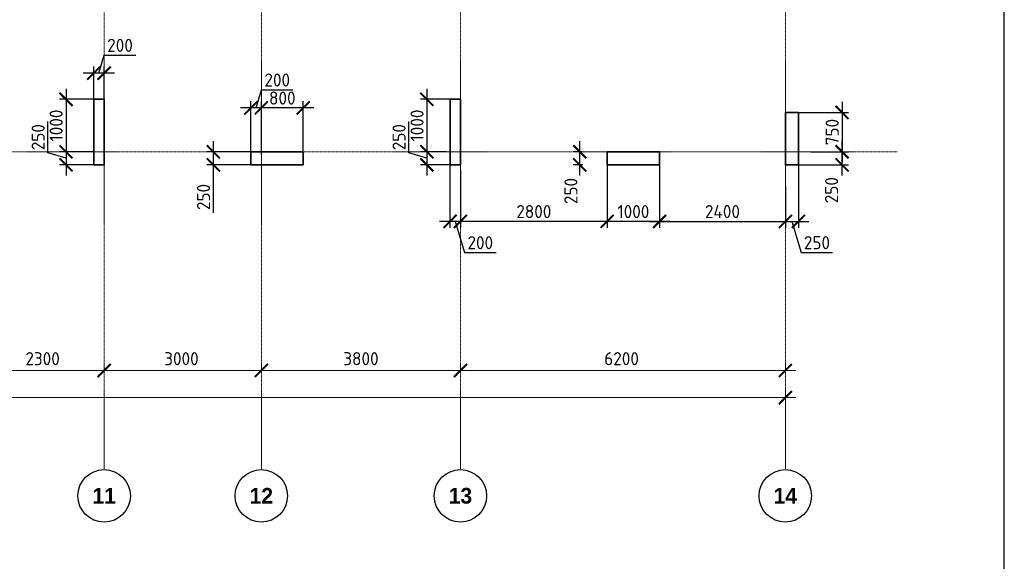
# Model space of a CAD drawing. Header units: millimetres. Extents: x 263826 to 1718326, y -423071 to 70137.
# Tile 83 of 256: x 476630 to 495421, y -255246 to -244918. Entities that reach past the tile are written whole.
import ezdxf

# ---------------------------------------------------------------- set-up
doc = ezdxf.new("R2010")
doc.units = ezdxf.units.MM
doc.linetypes.add('______5', pattern=[1100, 800, -100, 100, -100])
doc.linetypes.add('осевая', pattern=[50.8, 31.75, -6.35, 6.35, -6.35])
doc.layers.add('Колонна_ бетон', color=7, linetype='Continuous', lineweight=50, true_color=0xb4b496)
for name, color, linetype, lineweight in [('Оси', 40, '______5', 18), ('размер', 1, 'Continuous', 25), ('РАЗМЕРЫ', 1, 'Continuous', 9)]:
    doc.layers.add(name, color=color, linetype=linetype, lineweight=lineweight)
doc.layers.add('ТОЛСТЫЕ_ОСНОВНЫЕ', color=6, linetype='Continuous')
doc.styles.add('Century Gothic', font='GOTHIC.TTF')
doc.styles.add('GOST-2.304_Type-B', font='GOST_Common.ttf')
doc.dimstyles.new('СПДС', dxfattribs={"dimscale": 100, "dimtxt": 2.5, "dimasz": 2.5, "dimexe": 1.25, "dimexo": 0, "dimtad": 1, "dimdec": 0, "dimtxsty": 'GOST-2.304_Type-B', "dimblk": 'ARCHTICK', "dimcen": 2.5, "dimdle": 2, "dimadec": 0, "dimazin": 2, "dimtfac": 0.75, "dimtdec": 0, "dimtmove": 1, "dimatfit": 3, "dimfxl": 1, "dimtolj": 1, "dimarcsym": 1})

# ---------------------------------------------------------------- blocks, each defined once
blk = doc.blocks.new('_ArchTick')
at = {"color": 0, "linetype": 'ByBlock', "const_width": 0.15}
blk.add_lwpolyline([(-0.5, -0.5), (0.5, 0.5)], dxfattribs=at)
blk = doc.blocks.new('*D1737')
at = {"color": 0, "lineweight": -2, "transparency": 16777216}
for p, q in [((983646, -19381), (983646, -19256)), ((1030446, -19495), (1030446, -19256)), ((983446, -19381), (1030646, -19381))]:
    blk.add_line(p, q, dxfattribs=at)
at = {"layer": 'DEFPOINTS', "color": 0, "transparency": 16777216}
for p in [(983646, -19381), (1030446, -19381), (1030446, -19495)]:
    blk.add_point(p, dxfattribs=at)
at = {"color": 0, "lineweight": -2, "transparency": 16777216, "xscale": 250, "yscale": 250, "zscale": 250, "rotation": 180}
blk.add_blockref('_ArchTick', (983646, -19381), dxfattribs=at)
at = {"color": 0, "lineweight": -2, "transparency": 16777216, "xscale": 250, "yscale": 250, "zscale": 250}
blk.add_blockref('_ArchTick', (1030446, -19381), dxfattribs=at)
at = {"color": 0, "transparency": 16777216, "insert": (1001863, -19270), "char_height": 250, "width": 104166.67, "attachment_point": 5, "style": 'GOST-2.304_Type-B'}
blk.add_mtext('\\A1;46800', dxfattribs=at)
blk = doc.blocks.new('NSY101')
at = {"color": 0, "linetype": 'ByBlock', "lineweight": -2}
blk.add_circle((0, 0), 50, dxfattribs=at)
blk = doc.blocks.new('СЛОЖНЫЙ_ОБЪЕКТ_38')
at = {"layer": 'Оси', "color": 16, "linetype": 'Continuous', "lineweight": 25, "transparency": 33554687, "xscale": 9.999999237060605, "yscale": 9.999999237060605, "zscale": 9.999999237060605}
blk.add_blockref('NSY101', (38513, -43009), dxfattribs=at)
at = {"layer": 'Оси', "color": 16, "linetype": 'Continuous', "lineweight": 25, "transparency": 33554687, "insert": (38513, -43009), "char_height": 300, "width": 620, "attachment_point": 5, "style": 'Century Gothic'}
blk.add_mtext('\\A1;{\\fCentury Gothic|i0|b1;\\H300.000000;\\W1.000000;\\C16;11}\\P', dxfattribs=at)
blk = doc.blocks.new('СЛОЖНЫЙ_ОБЪЕКТ_39')
at = {"layer": 'Оси', "color": 16, "linetype": 'Continuous', "lineweight": 25, "transparency": 33554687, "xscale": 9.999999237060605, "yscale": 9.999999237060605, "zscale": 9.999999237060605}
blk.add_blockref('NSY101', (41513, -43009), dxfattribs=at)
at = {"layer": 'Оси', "color": 16, "linetype": 'Continuous', "lineweight": 25, "transparency": 33554687, "insert": (41513, -43009), "char_height": 300, "width": 620, "attachment_point": 5, "style": 'Century Gothic'}
blk.add_mtext('\\A1;{\\fCentury Gothic|i0|b1;\\H300.000000;\\W1.000000;\\C16;12}\\P', dxfattribs=at)
blk = doc.blocks.new('СЛОЖНЫЙ_ОБЪЕКТ_40')
at = {"layer": 'Оси', "color": 16, "linetype": 'Continuous', "lineweight": 25, "transparency": 33554687, "xscale": 9.999999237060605, "yscale": 9.999999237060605, "zscale": 9.999999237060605}
blk.add_blockref('NSY101', (45313, -43009), dxfattribs=at)
at = {"layer": 'Оси', "color": 16, "linetype": 'Continuous', "lineweight": 25, "transparency": 33554687, "insert": (45313, -43009), "char_height": 300, "width": 620, "attachment_point": 5, "style": 'Century Gothic'}
blk.add_mtext('\\A1;{\\fCentury Gothic|i0|b1;\\H300.000000;\\W1.000000;\\C16;13}\\P', dxfattribs=at)
blk = doc.blocks.new('СЛОЖНЫЙ_ОБЪЕКТ_41')
at = {"layer": 'Оси', "color": 16, "linetype": 'Continuous', "lineweight": 25, "transparency": 33554687, "xscale": 9.999999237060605, "yscale": 9.999999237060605, "zscale": 9.999999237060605}
blk.add_blockref('NSY101', (51513, -43009), dxfattribs=at)
at = {"layer": 'Оси', "color": 16, "linetype": 'Continuous', "lineweight": 25, "transparency": 33554687, "insert": (51513, -43009), "char_height": 300, "width": 620, "attachment_point": 5, "style": 'Century Gothic'}
blk.add_mtext('\\A1;{\\fCentury Gothic|i0|b1;\\H300.000000;\\W1.000000;\\C16;14}\\P', dxfattribs=at)
blk = doc.blocks.new('*D1731')
at = {"color": 0, "lineweight": -2, "transparency": 16777216}
for p, q in [((1015146, -18864), (1015146, -18739)), ((1017446, -18864), (1017446, -18739)), ((1014946, -18864), (1017646, -18864))]:
    blk.add_line(p, q, dxfattribs=at)
at = {"layer": 'DEFPOINTS', "color": 0, "transparency": 16777216}
for p in [(1015146, -18864), (1017446, -18864), (1017446, -18864)]:
    blk.add_point(p, dxfattribs=at)
at = {"color": 0, "lineweight": -2, "transparency": 16777216, "xscale": 250, "yscale": 250, "zscale": 250, "rotation": 180}
blk.add_blockref('_ArchTick', (1015146, -18864), dxfattribs=at)
at = {"color": 0, "lineweight": -2, "transparency": 16777216, "xscale": 250, "yscale": 250, "zscale": 250}
blk.add_blockref('_ArchTick', (1017446, -18864), dxfattribs=at)
at = {"color": 0, "transparency": 16777216, "insert": (1016270, -18639), "char_height": 250, "width": 83333.33, "attachment_point": 5, "style": 'GOST-2.304_Type-B'}
blk.add_mtext('\\A1;2300', dxfattribs=at)
blk = doc.blocks.new('*D1732')
at = {"color": 0, "lineweight": -2, "transparency": 16777216}
for p, q in [((1017446, -18864), (1017446, -18739)), ((1020446, -18864), (1020446, -18739)), ((1017246, -18864), (1020646, -18864))]:
    blk.add_line(p, q, dxfattribs=at)
at = {"layer": 'DEFPOINTS', "color": 0, "transparency": 16777216}
for p in [(1017446, -18864), (1020446, -18864), (1020446, -18864)]:
    blk.add_point(p, dxfattribs=at)
at = {"color": 0, "lineweight": -2, "transparency": 16777216, "xscale": 250, "yscale": 250, "zscale": 250, "rotation": 180}
blk.add_blockref('_ArchTick', (1017446, -18864), dxfattribs=at)
at = {"color": 0, "lineweight": -2, "transparency": 16777216, "xscale": 250, "yscale": 250, "zscale": 250}
blk.add_blockref('_ArchTick', (1020446, -18864), dxfattribs=at)
at = {"color": 0, "transparency": 16777216, "insert": (1018920, -18639), "char_height": 250, "width": 83333.33, "attachment_point": 5, "style": 'GOST-2.304_Type-B'}
blk.add_mtext('\\A1;3000', dxfattribs=at)
blk = doc.blocks.new('*D1733')
at = {"color": 0, "lineweight": -2, "transparency": 16777216}
for p, q in [((1020446, -18864), (1020446, -18739)), ((1024246, -18864), (1024246, -18739)), ((1020246, -18864), (1024446, -18864))]:
    blk.add_line(p, q, dxfattribs=at)
at = {"layer": 'DEFPOINTS', "color": 0, "transparency": 16777216}
for p in [(1020446, -18864), (1024246, -18864), (1024246, -18864)]:
    blk.add_point(p, dxfattribs=at)
at = {"color": 0, "lineweight": -2, "transparency": 16777216, "xscale": 250, "yscale": 250, "zscale": 250, "rotation": 180}
blk.add_blockref('_ArchTick', (1020446, -18864), dxfattribs=at)
at = {"color": 0, "lineweight": -2, "transparency": 16777216, "xscale": 250, "yscale": 250, "zscale": 250}
blk.add_blockref('_ArchTick', (1024246, -18864), dxfattribs=at)
at = {"color": 0, "transparency": 16777216, "insert": (1022346, -18639), "char_height": 250, "width": 83333.33, "attachment_point": 5, "style": 'GOST-2.304_Type-B'}
blk.add_mtext('\\A1;3800', dxfattribs=at)
blk = doc.blocks.new('*D1734')
at = {"color": 0, "lineweight": -2, "transparency": 16777216}
for p, q in [((1024246, -18864), (1024246, -18739)), ((1030446, -18864), (1030446, -18739)), ((1024046, -18864), (1030646, -18864))]:
    blk.add_line(p, q, dxfattribs=at)
at = {"layer": 'DEFPOINTS', "color": 0, "transparency": 16777216}
for p in [(1024246, -18864), (1030446, -18864), (1030446, -18864)]:
    blk.add_point(p, dxfattribs=at)
at = {"color": 0, "lineweight": -2, "transparency": 16777216, "xscale": 250, "yscale": 250, "zscale": 250, "rotation": 180}
blk.add_blockref('_ArchTick', (1024246, -18864), dxfattribs=at)
at = {"color": 0, "lineweight": -2, "transparency": 16777216, "xscale": 250, "yscale": 250, "zscale": 250}
blk.add_blockref('_ArchTick', (1030446, -18864), dxfattribs=at)
at = {"color": 0, "transparency": 16777216, "insert": (1027320, -18639), "char_height": 250, "width": 83333.33, "attachment_point": 5, "style": 'GOST-2.304_Type-B'}
blk.add_mtext('\\A1;6200', dxfattribs=at)
blk = doc.blocks.new('*D938')
at = {"layer": 'DEFPOINTS', "color": 0, "lineweight": 0, "transparency": 16777216}
for p in [(478042, -245938), (478042, -246486, -360), (478242, -246486, -360)]:
    blk.add_point(p, dxfattribs=at)
at = {"layer": 'РАЗМЕРЫ', "color": 0, "lineweight": -2, "transparency": 16777216}
for p, q in [((478142, -245938), (478245, -245594)), ((478245, -245594), (478845, -245594)), ((478442, -245938), (477842, -245938)), ((478042, -246486), (478042, -245813)), ((478242, -246486), (478242, -245813))]:
    blk.add_line(p, q, dxfattribs=at)
at = {"layer": 'РАЗМЕРЫ', "color": 0, "lineweight": -2, "transparency": 16777216, "xscale": 250, "yscale": 250, "zscale": 250, "rotation": 180}
blk.add_blockref('_ArchTick', (478042, -245938), dxfattribs=at)
at = {"layer": 'РАЗМЕРЫ', "color": 0, "lineweight": -2, "transparency": 16777216, "xscale": 250, "yscale": 250, "zscale": 250}
blk.add_blockref('_ArchTick', (478242, -245938), dxfattribs=at)
at = {"layer": 'РАЗМЕРЫ', "color": 0, "lineweight": 0, "transparency": 16777216, "insert": (478545, -245407), "char_height": 250, "attachment_point": 5, "style": 'GOST-2.304_Type-B'}
blk.add_mtext('\\A1;200', dxfattribs=at)
blk = doc.blocks.new('*D939')
at = {"layer": 'DEFPOINTS', "color": 0, "lineweight": 0, "transparency": 16777216}
for p in [(478042, -246436, -200), (477514, -247436), (478042, -247436, -560)]:
    blk.add_point(p, dxfattribs=at)
at = {"layer": 'РАЗМЕРЫ', "color": 0, "lineweight": -2, "transparency": 16777216}
for p, q in [((477514, -246236), (477514, -247636)), ((478042, -246436), (477389, -246436)), ((478042, -247436), (477389, -247436))]:
    blk.add_line(p, q, dxfattribs=at)
at = {"layer": 'РАЗМЕРЫ', "color": 0, "lineweight": -2, "transparency": 16777216, "xscale": 250, "yscale": 250, "zscale": 250}
for p, rotation in [((477514, -246436), 90), ((477514, -247436), 270)]:
    blk.add_blockref('_ArchTick', p, dxfattribs=dict(at, rotation=rotation))
at = {"layer": 'РАЗМЕРЫ', "color": 0, "lineweight": 0, "transparency": 16777216, "insert": (477326, -246936), "char_height": 250, "attachment_point": 5, "rotation": 90, "style": 'GOST-2.304_Type-B'}
blk.add_mtext('\\A1;1000', dxfattribs=at)
blk = doc.blocks.new('*D940')
at = {"layer": 'DEFPOINTS', "color": 0, "lineweight": 0, "transparency": 16777216}
for p in [(478039, -247436), (477514, -247686), (478042, -247686, -200)]:
    blk.add_point(p, dxfattribs=at)
at = {"layer": 'РАЗМЕРЫ', "color": 0, "lineweight": -2, "transparency": 16777216}
for p, q in [((477170, -247458), (477170, -246858)), ((477514, -247236), (477514, -247886)), ((477514, -247561), (477170, -247458)), ((478039, -247436), (477389, -247436)), ((478042, -247686), (477389, -247686))]:
    blk.add_line(p, q, dxfattribs=at)
at = {"layer": 'РАЗМЕРЫ', "color": 0, "lineweight": -2, "transparency": 16777216, "xscale": 250, "yscale": 250, "zscale": 250}
for p, rotation in [((477514, -247436), 90), ((477514, -247686), 270)]:
    blk.add_blockref('_ArchTick', p, dxfattribs=dict(at, rotation=rotation))
at = {"layer": 'РАЗМЕРЫ', "color": 0, "lineweight": 0, "transparency": 16777216, "insert": (476982, -247158), "char_height": 250, "attachment_point": 5, "rotation": 90, "style": 'GOST-2.304_Type-B'}
blk.add_mtext('\\A1;250', dxfattribs=at)
blk = doc.blocks.new('*D944')
at = {"layer": 'DEFPOINTS', "color": 0, "lineweight": 0, "transparency": 16777216}
for p in [(481242, -246599), (481242, -247486), (482042, -247486)]:
    blk.add_point(p, dxfattribs=at)
at = {"layer": 'РАЗМЕРЫ', "color": 0, "lineweight": -2, "transparency": 16777216}
for p, q in [((481242, -247486), (481242, -246474)), ((482042, -247486), (482042, -246474)), ((482242, -246599), (481042, -246599))]:
    blk.add_line(p, q, dxfattribs=at)
at = {"layer": 'РАЗМЕРЫ', "color": 0, "lineweight": -2, "transparency": 16777216, "xscale": 250, "yscale": 250, "zscale": 250, "rotation": 180}
blk.add_blockref('_ArchTick', (481242, -246599), dxfattribs=at)
at = {"layer": 'РАЗМЕРЫ', "color": 0, "lineweight": -2, "transparency": 16777216, "xscale": 250, "yscale": 250, "zscale": 250}
blk.add_blockref('_ArchTick', (482042, -246599), dxfattribs=at)
at = {"layer": 'РАЗМЕРЫ', "color": 0, "lineweight": 0, "transparency": 16777216, "insert": (481642, -246412), "char_height": 250, "attachment_point": 5, "style": 'GOST-2.304_Type-B'}
blk.add_mtext('\\A1;800', dxfattribs=at)
blk = doc.blocks.new('*D945')
at = {"layer": 'DEFPOINTS', "color": 0, "lineweight": 0, "transparency": 16777216}
for p in [(481042, -246599), (481042, -247486), (481242, -247486)]:
    blk.add_point(p, dxfattribs=at)
at = {"layer": 'РАЗМЕРЫ', "color": 0, "lineweight": -2, "transparency": 16777216}
for p, q in [((481142, -246599), (481245, -246255)), ((481245, -246255), (481845, -246255)), ((481042, -247486), (481042, -246474)), ((481242, -247486), (481242, -246474)), ((481442, -246599), (480842, -246599))]:
    blk.add_line(p, q, dxfattribs=at)
at = {"layer": 'РАЗМЕРЫ', "color": 0, "lineweight": -2, "transparency": 16777216, "xscale": 250, "yscale": 250, "zscale": 250, "rotation": 180}
blk.add_blockref('_ArchTick', (481042, -246599), dxfattribs=at)
at = {"layer": 'РАЗМЕРЫ', "color": 0, "lineweight": -2, "transparency": 16777216, "xscale": 250, "yscale": 250, "zscale": 250}
blk.add_blockref('_ArchTick', (481242, -246599), dxfattribs=at)
at = {"layer": 'РАЗМЕРЫ', "color": 0, "lineweight": 0, "transparency": 16777216, "insert": (481545, -246068), "char_height": 250, "attachment_point": 5, "style": 'GOST-2.304_Type-B'}
blk.add_mtext('\\A1;200', dxfattribs=at)
blk = doc.blocks.new('*D946')
at = {"layer": 'DEFPOINTS', "color": 0, "lineweight": 0, "transparency": 16777216}
for p in [(480326, -247436), (481042, -247436, 0), (481049, -247686, 160)]:
    blk.add_point(p, dxfattribs=at)
at = {"layer": 'РАЗМЕРЫ', "color": 0, "lineweight": -2, "transparency": 16777216}
for p, q in [((480326, -247886), (480326, -247236)), ((481042, -247436), (480201, -247436)), ((481049, -247686), (480201, -247686)), ((480326, -248599), (480326, -247686))]:
    blk.add_line(p, q, dxfattribs=at)
at = {"layer": 'РАЗМЕРЫ', "color": 0, "lineweight": -2, "transparency": 16777216, "xscale": 250, "yscale": 250, "zscale": 250}
for p, rotation in [((480326, -247436), 90), ((480326, -247686), 270)]:
    blk.add_blockref('_ArchTick', p, dxfattribs=dict(at, rotation=rotation))
at = {"layer": 'РАЗМЕРЫ', "color": 0, "lineweight": 0, "transparency": 16777216, "insert": (480138, -248299), "char_height": 250, "attachment_point": 5, "rotation": 90, "style": 'GOST-2.304_Type-B'}
blk.add_mtext('\\A1;250', dxfattribs=at)
blk = doc.blocks.new('*D976')
at = {"layer": 'DEFPOINTS', "color": 0, "transparency": 16777216}
for p in [(491730, -247436), (492324, -247436), (491492, -247686, -200)]:
    blk.add_point(p, dxfattribs=at)
at = {"layer": 'РАЗМЕРЫ', "color": 0, "lineweight": -2, "transparency": 16777216}
for p, q in [((492324, -247886), (492324, -247236)), ((491730, -247436), (492449, -247436)), ((491492, -247686), (492449, -247686))]:
    blk.add_line(p, q, dxfattribs=at)
at = {"layer": 'РАЗМЕРЫ', "color": 0, "lineweight": -2, "transparency": 16777216, "xscale": 250, "yscale": 250, "zscale": 250}
for p, rotation in [((492324, -247436), 90), ((492324, -247686), 270)]:
    blk.add_blockref('_ArchTick', p, dxfattribs=dict(at, rotation=rotation))
at = {"layer": 'РАЗМЕРЫ', "color": 0, "lineweight": 0, "transparency": 16777216, "insert": (492124, -248169), "char_height": 250, "attachment_point": 5, "rotation": 90, "style": 'GOST-2.304_Type-B'}
blk.add_mtext('\\A1;250', dxfattribs=at)
blk = doc.blocks.new('*D978')
at = {"layer": 'DEFPOINTS', "color": 0, "transparency": 16777216}
for p in [(491492, -247686, -200), (491242, -248683), (491492, -248764)]:
    blk.add_point(p, dxfattribs=at)
at = {"layer": 'РАЗМЕРЫ', "color": 0, "lineweight": -2, "transparency": 16777216}
for p, q in [((491492, -247686), (491492, -248889)), ((491042, -248764), (491692, -248764)), ((491242, -248683), (491242, -248889)), ((491367, -248764), (491545, -249358)), ((491545, -249358), (492145, -249358))]:
    blk.add_line(p, q, dxfattribs=at)
at = {"layer": 'РАЗМЕРЫ', "color": 0, "lineweight": -2, "transparency": 16777216, "xscale": 250, "yscale": 250, "zscale": 250, "rotation": 180}
blk.add_blockref('_ArchTick', (491242, -248764), dxfattribs=at)
at = {"layer": 'РАЗМЕРЫ', "color": 0, "lineweight": -2, "transparency": 16777216, "xscale": 250, "yscale": 250, "zscale": 250}
blk.add_blockref('_ArchTick', (491492, -248764), dxfattribs=at)
at = {"layer": 'РАЗМЕРЫ', "color": 0, "lineweight": 0, "transparency": 16777216, "insert": (491845, -249170), "char_height": 250, "attachment_point": 5, "style": 'GOST-2.304_Type-B'}
blk.add_mtext('\\A1;250', dxfattribs=at)
blk = doc.blocks.new('*D981')
at = {"layer": 'DEFPOINTS', "color": 0, "transparency": 16777216}
for p in [(487318, -247436), (487364, -247436, -200), (487375, -247686, 160)]:
    blk.add_point(p, dxfattribs=at)
at = {"layer": 'размер', "color": 0, "lineweight": -2, "transparency": 16777216}
for p, q in [((487318, -247886), (487318, -247236)), ((487364, -247436), (487193, -247436)), ((487375, -247686), (487193, -247686))]:
    blk.add_line(p, q, dxfattribs=at)
at = {"layer": 'размер', "color": 0, "lineweight": -2, "transparency": 16777216, "xscale": 250, "yscale": 250, "zscale": 250}
for p, rotation in [((487318, -247436), 90), ((487318, -247686), 270)]:
    blk.add_blockref('_ArchTick', p, dxfattribs=dict(at, rotation=rotation))
at = {"layer": 'размер', "color": 0, "transparency": 16777216, "insert": (487150, -248185), "char_height": 250, "attachment_point": 5, "rotation": 90, "style": 'GOST-2.304_Type-B'}
blk.add_mtext('\\A1;250', dxfattribs=at)
blk = doc.blocks.new('*D985')
at = {"layer": 'DEFPOINTS', "color": 0, "transparency": 16777216}
for p in [(488842, -247624), (491242, -248100, -200), (491242, -248764)]:
    blk.add_point(p, dxfattribs=at)
at = {"layer": 'РАЗМЕРЫ', "color": 0, "lineweight": -2, "transparency": 16777216}
for p, q in [((488842, -247624), (488842, -248889)), ((491242, -248100), (491242, -248889)), ((488642, -248764), (491442, -248764))]:
    blk.add_line(p, q, dxfattribs=at)
at = {"layer": 'РАЗМЕРЫ', "color": 0, "lineweight": -2, "transparency": 16777216, "xscale": 250, "yscale": 250, "zscale": 250, "rotation": 180}
blk.add_blockref('_ArchTick', (488842, -248764), dxfattribs=at)
at = {"layer": 'РАЗМЕРЫ', "color": 0, "lineweight": -2, "transparency": 16777216, "xscale": 250, "yscale": 250, "zscale": 250}
blk.add_blockref('_ArchTick', (491242, -248764), dxfattribs=at)
at = {"layer": 'РАЗМЕРЫ', "color": 0, "lineweight": 0, "transparency": 16777216, "insert": (490042, -248577), "char_height": 250, "attachment_point": 5, "style": 'GOST-2.304_Type-B'}
blk.add_mtext('\\A1;2400', dxfattribs=at)
blk = doc.blocks.new('*D986')
at = {"layer": 'DEFPOINTS', "color": 0, "transparency": 16777216}
for p in [(491435, -246686), (491730, -247436, -200), (492324, -247436)]:
    blk.add_point(p, dxfattribs=at)
at = {"layer": 'РАЗМЕРЫ', "color": 0, "lineweight": -2, "transparency": 16777216}
for p, q in [((492324, -246486), (492324, -247636)), ((491435, -246686), (492449, -246686)), ((491730, -247436), (492449, -247436))]:
    blk.add_line(p, q, dxfattribs=at)
at = {"layer": 'РАЗМЕРЫ', "color": 0, "lineweight": -2, "transparency": 16777216, "xscale": 250, "yscale": 250, "zscale": 250}
for p, rotation in [((492324, -246686), 90), ((492324, -247436), 270)]:
    blk.add_blockref('_ArchTick', p, dxfattribs=dict(at, rotation=rotation))
at = {"layer": 'РАЗМЕРЫ', "color": 0, "lineweight": 0, "transparency": 16777216, "insert": (492136, -247061), "char_height": 250, "attachment_point": 5, "rotation": 90, "style": 'GOST-2.304_Type-B'}
blk.add_mtext('\\A1;750', dxfattribs=at)
blk = doc.blocks.new('*D1025')
at = {"layer": 'DEFPOINTS', "color": 0, "transparency": 16777216}
for p in [(487842, -247637, -360), (485042, -247789, -560), (485042, -248764)]:
    blk.add_point(p, dxfattribs=at)
at = {"layer": 'РАЗМЕРЫ', "color": 0, "lineweight": -2, "transparency": 16777216}
for p, q in [((487842, -247637), (487842, -248889)), ((485042, -247789), (485042, -248889)), ((488042, -248764), (484842, -248764))]:
    blk.add_line(p, q, dxfattribs=at)
at = {"layer": 'РАЗМЕРЫ', "color": 0, "lineweight": -2, "transparency": 16777216, "xscale": 250, "yscale": 250, "zscale": 250, "rotation": 180}
blk.add_blockref('_ArchTick', (485042, -248764), dxfattribs=at)
at = {"layer": 'РАЗМЕРЫ', "color": 0, "lineweight": -2, "transparency": 16777216, "xscale": 250, "yscale": 250, "zscale": 250}
blk.add_blockref('_ArchTick', (487842, -248764), dxfattribs=at)
at = {"layer": 'РАЗМЕРЫ', "color": 0, "lineweight": 0, "transparency": 16777216, "insert": (486442, -248577), "char_height": 250, "attachment_point": 5, "style": 'GOST-2.304_Type-B'}
blk.add_mtext('\\A1;2800', dxfattribs=at)
blk = doc.blocks.new('*D1026')
at = {"layer": 'DEFPOINTS', "color": 0, "transparency": 16777216}
for p in [(484842, -247686, -560), (485042, -247789, -560), (484842, -248764)]:
    blk.add_point(p, dxfattribs=at)
at = {"layer": 'РАЗМЕРЫ', "color": 0, "lineweight": -2, "transparency": 16777216}
for p, q in [((484842, -247686), (484842, -248889)), ((485042, -247789), (485042, -248889)), ((485242, -248764), (484642, -248764)), ((484942, -248764), (485120, -249358)), ((485120, -249358), (485720, -249358))]:
    blk.add_line(p, q, dxfattribs=at)
at = {"layer": 'РАЗМЕРЫ', "color": 0, "lineweight": -2, "transparency": 16777216, "xscale": 250, "yscale": 250, "zscale": 250, "rotation": 180}
blk.add_blockref('_ArchTick', (484842, -248764), dxfattribs=at)
at = {"layer": 'РАЗМЕРЫ', "color": 0, "lineweight": -2, "transparency": 16777216, "xscale": 250, "yscale": 250, "zscale": 250}
blk.add_blockref('_ArchTick', (485042, -248764), dxfattribs=at)
at = {"layer": 'РАЗМЕРЫ', "color": 0, "lineweight": 0, "transparency": 16777216, "insert": (485420, -249170), "char_height": 250, "attachment_point": 5, "style": 'GOST-2.304_Type-B'}
blk.add_mtext('\\A1;200', dxfattribs=at)
blk = doc.blocks.new('*D1027')
at = {"layer": 'DEFPOINTS', "color": 0, "transparency": 16777216}
for p in [(484942, -246436, -560), (484401, -247436), (484778, -247436, -560)]:
    blk.add_point(p, dxfattribs=at)
at = {"layer": 'РАЗМЕРЫ', "color": 0, "lineweight": -2, "transparency": 16777216}
for p, q in [((484401, -246236), (484401, -247636)), ((484942, -246436), (484276, -246436)), ((484778, -247436), (484276, -247436))]:
    blk.add_line(p, q, dxfattribs=at)
at = {"layer": 'РАЗМЕРЫ', "color": 0, "lineweight": -2, "transparency": 16777216, "xscale": 250, "yscale": 250, "zscale": 250}
for p, rotation in [((484401, -246436), 90), ((484401, -247436), 270)]:
    blk.add_blockref('_ArchTick', p, dxfattribs=dict(at, rotation=rotation))
at = {"layer": 'РАЗМЕРЫ', "color": 0, "lineweight": 0, "transparency": 16777216, "insert": (484213, -246936), "char_height": 250, "attachment_point": 5, "rotation": 90, "style": 'GOST-2.304_Type-B'}
blk.add_mtext('\\A1;1000', dxfattribs=at)
blk = doc.blocks.new('*D1028')
at = {"layer": 'DEFPOINTS', "color": 0, "transparency": 16777216}
for p in [(484778, -247436, -560), (484401, -247686), (484842, -247686)]:
    blk.add_point(p, dxfattribs=at)
at = {"layer": 'РАЗМЕРЫ', "color": 0, "lineweight": -2, "transparency": 16777216}
for p, q in [((484057, -247458), (484057, -246858)), ((484401, -247236), (484401, -247886)), ((484401, -247561), (484057, -247458)), ((484778, -247436), (484276, -247436)), ((484842, -247686), (484276, -247686))]:
    blk.add_line(p, q, dxfattribs=at)
at = {"layer": 'РАЗМЕРЫ', "color": 0, "lineweight": -2, "transparency": 16777216, "xscale": 250, "yscale": 250, "zscale": 250}
for p, rotation in [((484401, -247436), 90), ((484401, -247686), 270)]:
    blk.add_blockref('_ArchTick', p, dxfattribs=dict(at, rotation=rotation))
at = {"layer": 'РАЗМЕРЫ', "color": 0, "lineweight": 0, "transparency": 16777216, "insert": (483870, -247158), "char_height": 250, "attachment_point": 5, "rotation": 90, "style": 'GOST-2.304_Type-B'}
blk.add_mtext('\\A1;250', dxfattribs=at)
blk = doc.blocks.new('*D1031')
at = {"layer": 'DEFPOINTS', "color": 0, "transparency": 16777216}
for p in [(488842, -247624, -360), (487842, -248402), (487842, -248764)]:
    blk.add_point(p, dxfattribs=at)
at = {"layer": 'РАЗМЕРЫ', "color": 0, "lineweight": -2, "transparency": 16777216}
for p, q in [((488842, -247624), (488842, -248889)), ((487842, -248402), (487842, -248889)), ((489042, -248764), (487642, -248764))]:
    blk.add_line(p, q, dxfattribs=at)
at = {"layer": 'РАЗМЕРЫ', "color": 0, "lineweight": -2, "transparency": 16777216, "xscale": 250, "yscale": 250, "zscale": 250, "rotation": 180}
blk.add_blockref('_ArchTick', (487842, -248764), dxfattribs=at)
at = {"layer": 'РАЗМЕРЫ', "color": 0, "lineweight": -2, "transparency": 16777216, "xscale": 250, "yscale": 250, "zscale": 250}
blk.add_blockref('_ArchTick', (488842, -248764), dxfattribs=at)
at = {"layer": 'РАЗМЕРЫ', "color": 0, "lineweight": 0, "transparency": 16777216, "insert": (488342, -248577), "char_height": 250, "attachment_point": 5, "style": 'GOST-2.304_Type-B'}
blk.add_mtext('\\A1;1000', dxfattribs=at)
blk = doc.blocks.new('*U69')
at = {"layer": 'ТОЛСТЫЕ_ОСНОВНЫЕ', "color": 6}
blk.add_lwpolyline([(20, 5), (589, 5), (589, 415), (20, 415)], close=True, dxfattribs=at)
blk = doc.blocks.new('оси2')
at = {"layer": 'Оси', "color": 16, "linetype": 'осевая', "lineweight": 0, "ltscale": 0.5, "transparency": 33554687}
for p, q in [((1017445.5, 5465.4), (1017445.5, -20739.3)), ((1020445.5, 5465.4), (1020445.5, -20739.3)), ((1024245.5, 5465.4), (1024245.5, -20739.3)), ((1030445.5, 5465.4), (1030445.5, -20739.3)), ((979200, -14692.9), (1032582.1, -14692.9))]:
    blk.add_line(p, q, dxfattribs=at)
at = {"layer": 'Оси', "color": 16, "linetype": 'Continuous', "lineweight": 25, "transparency": 33554687}
for name in ['СЛОЖНЫЙ_ОБЪЕКТ_38', 'СЛОЖНЫЙ_ОБЪЕКТ_39', 'СЛОЖНЫЙ_ОБЪЕКТ_40', 'СЛОЖНЫЙ_ОБЪЕКТ_41']:
    blk.add_blockref(name, (978932, 21754.4), dxfattribs=at)
for base, p1, p2, picture, middle in [((1017445.5, -18864.1), (1015145.5, -18864.1), (1017445.5, -18864.1), '*D1731', (1016270.4, -18864.1)), ((1020445.5, -18864.1), (1017445.5, -18864.1), (1020445.5, -18864.1), '*D1732', (1018920.4, -18864.1)), ((1024245.5, -18864.1), (1020445.5, -18864.1), (1024245.5, -18864.1), '*D1733', (1022345.5, -18864.1)), ((1030445.5, -18864.1), (1024245.5, -18864.1), (1030445.5, -18864.1), '*D1734', (1027320.4, -18864.1)), ((1030445.5, -19380.9), (983645.5, -19380.9), (1030445.5, -19495.3), '*D1737', (1001863, -19495.3))]:
    dim = blk.add_linear_dim(base=base, p1=p1, p2=p2, dimstyle='СПДС', override={"dimgap": 1})
    dim.commit()
    dim.dimension.update_dxf_attribs({"geometry": picture, "text_midpoint": middle, "dimtype": 160})

msp = doc.modelspace()

# ---------------------------------------------------------------- linework, layer by layer
at = {"layer": 'Колонна_ бетон', "color": 180, "linetype": 'Continuous', "lineweight": 35, "transparency": 33554687}
for p, q in [((478041.88025, -247685.88139, -200), (478041.88025, -246435.88142, -200)), ((478041.88025, -246435.88142, -200), (478241.88027, -246435.88142, -200)), ((478241.88027, -247685.88139, -200), (478241.88027, -246435.88142, -200)), ((482042.03041, -247435.88139, -360), (481041.87111, -247435.88139, -360)), ((481041.87113, -247435.88139, -360), (481041.88065, -247685.88139, -200)), ((482041.88061, -247685.88139, -200), (482042.03043, -247435.88139, -360)), ((478041.88025, -247685.88139, -200), (478241.88027, -247685.88139, -200)), ((482041.88061, -247685.88139, -200), (481041.88065, -247685.88139, -200))]:
    msp.add_line(p, q, dxfattribs=at)
for points, elevation in [([(484842.1567, -246435.88135), (485041.98582, -246435.88135), (485041.98582, -247685.88105), (484842.1567, -247685.88105)], -559.99999), ([(491241.87877, -246685.88122), (491491.88027, -246685.88122), (491491.88027, -247685.88139), (491241.87877, -247685.88139)], -360), ([(487841.8791, -247435.88139), (488841.87907, -247435.88139), (488841.87907, -247685.88139), (487841.8791, -247685.88139)], -360)]:
    msp.add_lwpolyline(points, close=True, dxfattribs=dict(at, elevation=elevation))

# ---------------------------------------------------------------- block references
at = {"xscale": 100, "yscale": 100, "zscale": 100}
msp.add_blockref('*U69', (436520.8066, -265573.15111, 3100), dxfattribs=at)
at = {"layer": 'РАЗМЕРЫ'}
msp.add_blockref('оси2', (-539203.53067, -232742.99982, -559.99999), dxfattribs=at)

# ---------------------------------------------------------------- dimensions: what is measured, and where the dimension line sits
at = {"layer": 'размер', "color": 146, "true_color": 0x006272}
dim = msp.add_linear_dim(base=(487317.62246, -247435.88139, -360), p1=(487375.21139, -247685.88139, -200), p2=(487364.04078, -247435.88139, -559.99999), angle=90, dimstyle='СПДС', dxfattribs=at)
dim.commit()
dim.dimension.update_dxf_attribs({"geometry": '*D981', "text_midpoint": (487337.65094, -248185.21882, -360), "dimtype": 160})
at = {"layer": 'РАЗМЕРЫ', "color": 146, "lineweight": 0, "true_color": 0x006272}
for base, p1, p2, picture, middle in [((478042.03041, -245938.0601), (478241.88264, -246485.88242, -360), (478042.03041, -246485.88242, -360), '*D938', (478307.58153, -245406.8101)), ((481042.03041, -246599.05972, -360), (481241.88264, -247485.88242, -360), (481042.03041, -247485.88204, -360), '*D945', (481307.58153, -246067.80972, -360)), ((481241.88264, -246599.05972, -360), (482042.03041, -247485.88166, -360), (481241.88264, -247485.88242, -360), '*D944', (481641.95653, -246411.55972, -360))]:
    dim = msp.add_linear_dim(base=base, p1=p1, p2=p2, dimstyle='СПДС', override={"dimtofl": 0}, dxfattribs=at)
    dim.commit()
    dim.dimension.update_dxf_attribs({"geometry": picture, "text_midpoint": middle})
for base, p1, p2, picture, middle in [((477513.60072, -247435.88139), (478042.03041, -246435.88142, -200), (478042.03039, -247435.88139, -559.99999), '*D939', (477326.10072, -246935.8814)), ((477513.60072, -247685.88139), (478038.60072, -247435.88139), (478041.88025, -247685.88139, -200), '*D940', (476982.35072, -247395.25639))]:
    dim = msp.add_linear_dim(base=base, p1=p1, p2=p2, angle=90, dimstyle='СПДС', override={"dimtofl": 0}, dxfattribs=at)
    dim.commit()
    dim.dimension.update_dxf_attribs({"geometry": picture, "text_midpoint": middle})
at = {"layer": 'РАЗМЕРЫ', "color": 146, "lineweight": 0}
for base, p1, p2, picture, middle in [((484400.80659, -247435.88139), (484942.07126, -246435.88135, -559.99999), (484778.237, -247435.88139, -559.99999), '*D1027', (484213.30659, -246935.88137)), ((492323.60072, -247435.88139, -360), (491435.45723, -246685.88122, -360), (491730.10072, -247435.88139, -559.99999), '*D986', (492136.10072, -247060.8813, -360)), ((484400.80659, -247685.88105), (484778.237, -247435.88139, -559.99999), (484842.1567, -247685.88105), '*D1028', (483869.55659, -247395.25622))]:
    dim = msp.add_linear_dim(base=base, p1=p1, p2=p2, angle=90, dimstyle='СПДС', dxfattribs=at)
    dim.commit()
    dim.dimension.update_dxf_attribs({"geometry": picture, "text_midpoint": middle})
at = {"layer": 'РАЗМЕРЫ', "color": 146, "lineweight": 0, "true_color": 0x006272}
dim = msp.add_linear_dim(base=(480325.60072, -247435.88139, -360), p1=(481048.60072, -247685.88139, -200), p2=(481042.03079, -247435.88139, -360), angle=90, dimstyle='СПДС', override={"dimtofl": 0}, dxfattribs=at)
dim.commit()
dim.dimension.update_dxf_attribs({"geometry": '*D946', "text_midpoint": (480323.10072, -248299.4781, -360), "dimtype": 160})
dim = msp.add_linear_dim(base=(492323.60072, -247435.88139), p1=(491492.03041, -247685.88139, -200), p2=(491730.10072, -247435.88139), angle=90, dimstyle='СПДС', dxfattribs=at)
dim.commit()
dim.dimension.update_dxf_attribs({"geometry": '*D976', "text_midpoint": (492311.11008, -248169.19296), "dimtype": 160})
at = {"layer": 'РАЗМЕРЫ', "color": 146, "lineweight": 0}
for base, p1, p2, picture, middle in [((485041.98582, -248764.0601), (487841.8791, -247637.05821, -360), (485041.98582, -247789.1669, -559.99999), '*D1025', (486441.93246, -248576.5601)), ((487841.8791, -248764.0601), (488841.87907, -247623.58618, -360), (487841.8791, -248401.66465), '*D1031', (488341.87909, -248576.5601)), ((491241.98582, -248764.0601, -360), (488841.87907, -247623.58618, -360), (491241.98582, -248099.71143, -559.99999), '*D985', (490041.93245, -248576.5601, -360)), ((484842.1567, -248764.0601), (485041.98582, -247789.1669, -559.99999), (484842.1567, -247685.88105, -559.99999), '*D1026', (485182.69626, -249170.3101))]:
    dim = msp.add_linear_dim(base=base, p1=p1, p2=p2, dimstyle='СПДС', dxfattribs=at)
    dim.commit()
    dim.dimension.update_dxf_attribs({"geometry": picture, "text_midpoint": middle})
at = {"layer": 'РАЗМЕРЫ', "color": 146, "lineweight": 0, "true_color": 0x006272}
dim = msp.add_linear_dim(base=(491491.88027, -248764.0601), p1=(491241.88264, -248683.0601), p2=(491491.88027, -247685.88139, -200), dimstyle='СПДС', dxfattribs=at)
dim.commit()
dim.dimension.update_dxf_attribs({"geometry": '*D978', "text_midpoint": (491607.50646, -249170.3101)})

doc.saveas('drawing.dxf')
